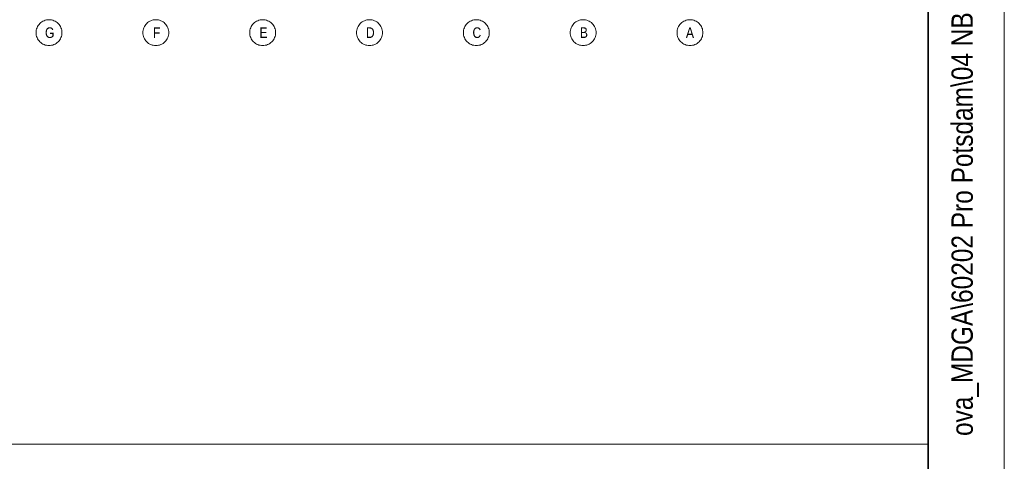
# Model space of a CAD drawing. Extents: x -634 to 300, y 62 to 1102.
# Tile 49 of 125: x 236 to 300, y 210 to 239. Entities that reach past the tile are written whole.
import ezdxf
from ezdxf.lldxf.tags import DXFTag

# ---------------------------------------------------------------- set-up
doc = ezdxf.new("R2010")
doc.units = 0
for name, color, linetype, lineweight in [('iwb_Plankopf Linie', 7, 'Continuous', 13), ('iwb_Plankopf Rahmen', 7, 'Continuous', 35), ('iwb_Plankopf Text', 7, 'Continuous', 18), ('PK_LP_Achsen', 7, 'STRICHPUNKT2', 5)]:
    doc.layers.add(name, color=color, linetype=linetype, lineweight=lineweight)
doc.layers.add('PK_LP_T01', color=1, linetype='Continuous', lineweight=9, true_color=0xff0000)
doc.styles.get("Standard").update_dxf_attribs({"font": 'ARIALN.TTF'})
tags = doc.linetypes.add('STRICHPUNKT2', pattern=[12.7, 6.35, -3.175, 0, -3.175]).pattern_tags.tags
tags[10:11] = [DXFTag(74, 4), DXFTag(75, 0), DXFTag(340, '0'), DXFTag(46, 0.0), DXFTag(50, 0.0), DXFTag(44, 0.0), DXFTag(45, 0.0)]
tags[8:9] = [DXFTag(74, 4), DXFTag(75, 0), DXFTag(340, '0'), DXFTag(46, 0.0), DXFTag(50, 0.0), DXFTag(44, 0.0), DXFTag(45, 0.0)]
tags[6:7] = [DXFTag(74, 4), DXFTag(75, 0), DXFTag(340, '0'), DXFTag(46, 0.0), DXFTag(50, 0.0), DXFTag(44, 0.0), DXFTag(45, 0.0)]
tags[4:5] = [DXFTag(74, 4), DXFTag(75, 0), DXFTag(340, '0'), DXFTag(46, 0.0), DXFTag(50, 0.0), DXFTag(44, 0.0), DXFTag(45, 0.0)]

# ---------------------------------------------------------------- blocks, each defined once
blk = doc.blocks.new('Blockreferenz-A06CPVZRL0')
at = {"layer": 'PK_LP_Achsen', "linetype": 'ByBlock', "ltscale": 0.13}
for p, q in [((237.17, 239.148), (237.242, 239.191)), ((237.242, 239.191), (237.317, 239.227)), ((237.317, 239.227), (237.396, 239.255)), ((237.396, 239.255), (237.477, 239.275)), ((237.477, 239.275), (237.559, 239.287)), ((237.559, 239.287), (237.643, 239.291)), ((237.643, 239.291), (237.726, 239.287)), ((237.726, 239.287), (237.809, 239.275)), ((237.809, 239.275), (237.889, 239.255)), ((237.889, 239.255), (237.968, 239.227)), ((237.968, 239.227), (238.043, 239.191)), ((238.043, 239.191), (238.115, 239.148)), ((244.183, 239.148), (244.255, 239.191)), ((244.255, 239.191), (244.33, 239.227)), ((244.33, 239.227), (244.408, 239.255)), ((244.408, 239.255), (244.489, 239.275)), ((244.489, 239.275), (244.572, 239.287)), ((244.572, 239.287), (244.655, 239.291)), ((244.655, 239.291), (244.739, 239.287)), ((244.739, 239.287), (244.821, 239.275)), ((244.821, 239.275), (244.902, 239.255)), ((244.902, 239.255), (244.98, 239.227)), ((244.98, 239.227), (245.056, 239.191)), ((245.056, 239.191), (245.127, 239.148)), ((251.195, 239.148), (251.267, 239.191)), ((251.267, 239.191), (251.342, 239.227)), ((251.342, 239.227), (251.421, 239.255)), ((251.421, 239.255), (251.502, 239.275)), ((251.502, 239.275), (251.584, 239.287)), ((251.584, 239.287), (251.668, 239.291)), ((251.668, 239.291), (251.751, 239.287)), ((251.751, 239.287), (251.834, 239.275)), ((251.834, 239.275), (251.914, 239.255)), ((251.914, 239.255), (251.993, 239.227)), ((251.993, 239.227), (252.068, 239.191)), ((252.068, 239.191), (252.14, 239.148)), ((258.208, 239.148), (258.28, 239.191)), ((258.28, 239.191), (258.355, 239.227)), ((258.355, 239.227), (258.433, 239.255)), ((258.433, 239.255), (258.514, 239.275)), ((258.514, 239.275), (258.597, 239.287)), ((258.597, 239.287), (258.68, 239.291)), ((258.68, 239.291), (258.764, 239.287)), ((258.764, 239.287), (258.846, 239.275)), ((258.846, 239.275), (258.927, 239.255)), ((258.927, 239.255), (259.005, 239.227)), ((259.005, 239.227), (259.081, 239.191)), ((259.081, 239.191), (259.152, 239.148)), ((265.22, 239.148), (265.292, 239.191)), ((265.292, 239.191), (265.367, 239.227)), ((265.367, 239.227), (265.446, 239.255)), ((265.446, 239.255), (265.527, 239.275)), ((265.527, 239.275), (265.609, 239.287)), ((265.609, 239.287), (265.693, 239.291)), ((265.693, 239.291), (265.776, 239.287)), ((265.776, 239.287), (265.859, 239.275)), ((265.859, 239.275), (265.939, 239.255)), ((265.939, 239.255), (266.018, 239.227)), ((266.018, 239.227), (266.093, 239.191)), ((266.093, 239.191), (266.165, 239.148)), ((272.233, 239.148), (272.305, 239.191)), ((272.305, 239.191), (272.38, 239.227)), ((272.38, 239.227), (272.458, 239.255)), ((272.458, 239.255), (272.539, 239.275)), ((272.539, 239.275), (272.622, 239.287)), ((272.622, 239.287), (272.705, 239.291)), ((272.705, 239.291), (272.789, 239.287)), ((272.789, 239.287), (272.871, 239.275)), ((272.871, 239.275), (272.952, 239.255)), ((272.952, 239.255), (273.03, 239.227)), ((273.03, 239.227), (273.106, 239.191)), ((273.106, 239.191), (273.177, 239.148)), ((279.245, 239.148), (279.317, 239.191)), ((279.317, 239.191), (279.392, 239.227)), ((279.392, 239.227), (279.471, 239.255)), ((279.471, 239.255), (279.552, 239.275)), ((279.552, 239.275), (279.634, 239.287)), ((279.634, 239.287), (279.718, 239.291)), ((279.718, 239.291), (279.801, 239.287)), ((279.801, 239.287), (279.884, 239.275)), ((279.884, 239.275), (279.964, 239.255)), ((279.964, 239.255), (280.043, 239.227)), ((280.043, 239.227), (280.118, 239.191)), ((280.118, 239.191), (280.19, 239.148)), ((236.793, 238.441), (236.797, 238.525)), ((236.797, 238.525), (236.809, 238.607)), ((236.809, 238.607), (236.829, 238.688)), ((236.829, 238.688), (236.857, 238.767)), ((236.857, 238.767), (236.893, 238.842)), ((236.893, 238.842), (236.936, 238.914)), ((236.936, 238.914), (236.986, 238.981)), ((236.986, 238.981), (237.042, 239.042)), ((237.042, 239.042), (237.103, 239.098)), ((237.103, 239.098), (237.17, 239.148)), ((238.115, 239.148), (238.182, 239.098)), ((238.182, 239.098), (238.244, 239.042)), ((238.244, 239.042), (238.3, 238.981)), ((238.3, 238.981), (238.349, 238.914)), ((238.349, 238.914), (238.392, 238.842)), ((238.392, 238.842), (238.428, 238.767)), ((238.428, 238.767), (238.456, 238.688)), ((238.456, 238.688), (238.476, 238.607)), ((238.476, 238.607), (238.489, 238.525)), ((238.489, 238.525), (238.493, 238.441)), ((243.805, 238.441), (243.809, 238.525)), ((243.809, 238.525), (243.822, 238.607)), ((243.822, 238.607), (243.842, 238.688)), ((243.842, 238.688), (243.87, 238.767)), ((243.87, 238.767), (243.906, 238.842)), ((243.906, 238.842), (243.948, 238.914)), ((243.948, 238.914), (243.998, 238.981)), ((243.998, 238.981), (244.054, 239.042)), ((244.054, 239.042), (244.116, 239.098)), ((244.116, 239.098), (244.183, 239.148)), ((245.127, 239.148), (245.194, 239.098)), ((245.194, 239.098), (245.256, 239.042)), ((245.256, 239.042), (245.312, 238.981)), ((245.312, 238.981), (245.362, 238.914)), ((245.362, 238.914), (245.405, 238.842)), ((245.405, 238.842), (245.44, 238.767)), ((245.44, 238.767), (245.469, 238.688)), ((245.469, 238.688), (245.489, 238.607)), ((245.489, 238.607), (245.501, 238.525)), ((245.501, 238.525), (245.505, 238.441)), ((250.818, 238.441), (250.822, 238.525)), ((250.822, 238.525), (250.834, 238.607)), ((250.834, 238.607), (250.854, 238.688)), ((250.854, 238.688), (250.882, 238.767)), ((250.882, 238.767), (250.918, 238.842)), ((250.918, 238.842), (250.961, 238.914)), ((250.961, 238.914), (251.011, 238.981)), ((251.011, 238.981), (251.067, 239.042)), ((251.067, 239.042), (251.128, 239.098)), ((251.128, 239.098), (251.195, 239.148)), ((252.14, 239.148), (252.207, 239.098)), ((252.207, 239.098), (252.269, 239.042)), ((252.269, 239.042), (252.325, 238.981)), ((252.325, 238.981), (252.374, 238.914)), ((252.374, 238.914), (252.417, 238.842)), ((252.417, 238.842), (252.453, 238.767)), ((252.453, 238.767), (252.481, 238.688)), ((252.481, 238.688), (252.501, 238.607)), ((252.501, 238.607), (252.514, 238.525)), ((252.514, 238.525), (252.518, 238.441)), ((257.83, 238.441), (257.834, 238.525)), ((257.834, 238.525), (257.847, 238.607)), ((257.847, 238.607), (257.867, 238.688)), ((257.867, 238.688), (257.895, 238.767)), ((257.895, 238.767), (257.931, 238.842)), ((257.931, 238.842), (257.973, 238.914)), ((257.973, 238.914), (258.023, 238.981)), ((258.023, 238.981), (258.079, 239.042)), ((258.079, 239.042), (258.141, 239.098)), ((258.141, 239.098), (258.208, 239.148)), ((259.152, 239.148), (259.219, 239.098)), ((259.219, 239.098), (259.281, 239.042)), ((259.281, 239.042), (259.337, 238.981)), ((259.337, 238.981), (259.387, 238.914)), ((259.387, 238.914), (259.43, 238.842)), ((259.43, 238.842), (259.465, 238.767)), ((259.465, 238.767), (259.494, 238.688)), ((259.494, 238.688), (259.514, 238.607)), ((259.514, 238.607), (259.526, 238.525)), ((259.526, 238.525), (259.53, 238.441)), ((264.843, 238.441), (264.847, 238.525)), ((264.847, 238.525), (264.859, 238.607)), ((264.859, 238.607), (264.879, 238.688)), ((264.879, 238.688), (264.907, 238.767)), ((264.907, 238.767), (264.943, 238.842)), ((264.943, 238.842), (264.986, 238.914)), ((264.986, 238.914), (265.036, 238.981)), ((265.036, 238.981), (265.092, 239.042)), ((265.092, 239.042), (265.153, 239.098)), ((265.153, 239.098), (265.22, 239.148)), ((266.165, 239.148), (266.232, 239.098)), ((266.232, 239.098), (266.294, 239.042)), ((266.294, 239.042), (266.35, 238.981)), ((266.35, 238.981), (266.399, 238.914)), ((266.399, 238.914), (266.442, 238.842)), ((266.442, 238.842), (266.478, 238.767)), ((266.478, 238.767), (266.506, 238.688)), ((266.506, 238.688), (266.526, 238.607)), ((266.526, 238.607), (266.539, 238.525)), ((266.539, 238.525), (266.543, 238.441)), ((271.855, 238.441), (271.859, 238.525)), ((271.859, 238.525), (271.872, 238.607)), ((271.872, 238.607), (271.892, 238.688)), ((271.892, 238.688), (271.92, 238.767)), ((271.92, 238.767), (271.956, 238.842)), ((271.956, 238.842), (271.998, 238.914)), ((271.998, 238.914), (272.048, 238.981)), ((272.048, 238.981), (272.104, 239.042)), ((272.104, 239.042), (272.166, 239.098)), ((272.166, 239.098), (272.233, 239.148)), ((273.177, 239.148), (273.244, 239.098)), ((273.244, 239.098), (273.306, 239.042)), ((273.306, 239.042), (273.362, 238.981)), ((273.362, 238.981), (273.412, 238.914)), ((273.412, 238.914), (273.455, 238.842)), ((273.455, 238.842), (273.49, 238.767)), ((273.49, 238.767), (273.519, 238.688)), ((273.519, 238.688), (273.539, 238.607)), ((273.539, 238.607), (273.551, 238.525)), ((273.551, 238.525), (273.555, 238.441)), ((278.868, 238.441), (278.872, 238.525)), ((278.872, 238.525), (278.884, 238.607)), ((278.884, 238.607), (278.904, 238.688)), ((278.904, 238.688), (278.932, 238.767)), ((278.932, 238.767), (278.968, 238.842)), ((278.968, 238.842), (279.011, 238.914)), ((279.011, 238.914), (279.061, 238.981)), ((279.061, 238.981), (279.117, 239.042)), ((279.117, 239.042), (279.178, 239.098)), ((279.178, 239.098), (279.245, 239.148)), ((280.19, 239.148), (280.257, 239.098)), ((280.257, 239.098), (280.319, 239.042)), ((280.319, 239.042), (280.375, 238.981)), ((280.375, 238.981), (280.424, 238.914)), ((280.424, 238.914), (280.467, 238.842)), ((280.467, 238.842), (280.503, 238.767)), ((280.503, 238.767), (280.531, 238.688)), ((280.531, 238.688), (280.551, 238.607)), ((280.551, 238.607), (280.564, 238.525)), ((280.564, 238.525), (280.568, 238.441)), ((236.797, 238.358), (236.793, 238.441)), ((236.809, 238.275), (236.797, 238.358)), ((236.829, 238.195), (236.809, 238.275)), ((236.857, 238.116), (236.829, 238.195)), ((236.893, 238.041), (236.857, 238.116)), ((236.936, 237.969), (236.893, 238.041)), ((236.986, 237.902), (236.936, 237.969)), ((237.042, 237.84), (236.986, 237.902)), ((238.3, 237.902), (238.244, 237.84)), ((238.349, 237.969), (238.3, 237.902)), ((238.392, 238.041), (238.349, 237.969)), ((238.428, 238.116), (238.392, 238.041)), ((238.456, 238.195), (238.428, 238.116)), ((238.476, 238.275), (238.456, 238.195)), ((238.489, 238.358), (238.476, 238.275)), ((238.493, 238.441), (238.489, 238.358)), ((243.809, 238.358), (243.805, 238.441)), ((243.822, 238.275), (243.809, 238.358)), ((243.842, 238.195), (243.822, 238.275)), ((243.87, 238.116), (243.842, 238.195)), ((243.906, 238.041), (243.87, 238.116)), ((243.948, 237.969), (243.906, 238.041)), ((243.998, 237.902), (243.948, 237.969)), ((244.054, 237.84), (243.998, 237.902)), ((245.312, 237.902), (245.256, 237.84)), ((245.362, 237.969), (245.312, 237.902)), ((245.405, 238.041), (245.362, 237.969)), ((245.44, 238.116), (245.405, 238.041)), ((245.469, 238.195), (245.44, 238.116)), ((245.489, 238.275), (245.469, 238.195)), ((245.501, 238.358), (245.489, 238.275)), ((245.505, 238.441), (245.501, 238.358)), ((250.822, 238.358), (250.818, 238.441)), ((250.834, 238.275), (250.822, 238.358)), ((250.854, 238.195), (250.834, 238.275)), ((250.882, 238.116), (250.854, 238.195)), ((250.918, 238.041), (250.882, 238.116)), ((250.961, 237.969), (250.918, 238.041)), ((251.011, 237.902), (250.961, 237.969)), ((251.067, 237.84), (251.011, 237.902)), ((252.325, 237.902), (252.269, 237.84)), ((252.374, 237.969), (252.325, 237.902)), ((252.417, 238.041), (252.374, 237.969)), ((252.453, 238.116), (252.417, 238.041)), ((252.481, 238.195), (252.453, 238.116)), ((252.501, 238.275), (252.481, 238.195)), ((252.514, 238.358), (252.501, 238.275)), ((252.518, 238.441), (252.514, 238.358)), ((257.834, 238.358), (257.83, 238.441)), ((257.847, 238.275), (257.834, 238.358)), ((257.867, 238.195), (257.847, 238.275)), ((257.895, 238.116), (257.867, 238.195)), ((257.931, 238.041), (257.895, 238.116)), ((257.973, 237.969), (257.931, 238.041)), ((258.023, 237.902), (257.973, 237.969)), ((258.079, 237.84), (258.023, 237.902)), ((259.337, 237.902), (259.281, 237.84)), ((259.387, 237.969), (259.337, 237.902)), ((259.43, 238.041), (259.387, 237.969)), ((259.465, 238.116), (259.43, 238.041)), ((259.494, 238.195), (259.465, 238.116)), ((259.514, 238.275), (259.494, 238.195)), ((259.526, 238.358), (259.514, 238.275)), ((259.53, 238.441), (259.526, 238.358)), ((264.847, 238.358), (264.843, 238.441)), ((264.859, 238.275), (264.847, 238.358)), ((264.879, 238.195), (264.859, 238.275)), ((264.907, 238.116), (264.879, 238.195)), ((264.943, 238.041), (264.907, 238.116)), ((264.986, 237.969), (264.943, 238.041)), ((265.036, 237.902), (264.986, 237.969)), ((265.092, 237.84), (265.036, 237.902)), ((266.35, 237.902), (266.294, 237.84)), ((266.399, 237.969), (266.35, 237.902)), ((266.442, 238.041), (266.399, 237.969)), ((266.478, 238.116), (266.442, 238.041)), ((266.506, 238.195), (266.478, 238.116)), ((266.526, 238.275), (266.506, 238.195)), ((266.539, 238.358), (266.526, 238.275)), ((266.543, 238.441), (266.539, 238.358)), ((271.859, 238.358), (271.855, 238.441)), ((271.872, 238.275), (271.859, 238.358)), ((271.892, 238.195), (271.872, 238.275)), ((271.92, 238.116), (271.892, 238.195)), ((271.956, 238.041), (271.92, 238.116)), ((271.998, 237.969), (271.956, 238.041)), ((272.048, 237.902), (271.998, 237.969)), ((272.104, 237.84), (272.048, 237.902)), ((273.362, 237.902), (273.306, 237.84)), ((273.412, 237.969), (273.362, 237.902)), ((273.455, 238.041), (273.412, 237.969)), ((273.49, 238.116), (273.455, 238.041)), ((273.519, 238.195), (273.49, 238.116)), ((273.539, 238.275), (273.519, 238.195)), ((273.551, 238.358), (273.539, 238.275)), ((273.555, 238.441), (273.551, 238.358)), ((278.872, 238.358), (278.868, 238.441)), ((278.884, 238.275), (278.872, 238.358)), ((278.904, 238.195), (278.884, 238.275)), ((278.932, 238.116), (278.904, 238.195)), ((278.968, 238.041), (278.932, 238.116)), ((279.011, 237.969), (278.968, 238.041)), ((279.061, 237.902), (279.011, 237.969)), ((279.117, 237.84), (279.061, 237.902)), ((280.375, 237.902), (280.319, 237.84)), ((280.424, 237.969), (280.375, 237.902)), ((280.467, 238.041), (280.424, 237.969)), ((280.503, 238.116), (280.467, 238.041)), ((280.531, 238.195), (280.503, 238.116)), ((280.551, 238.275), (280.531, 238.195)), ((280.564, 238.358), (280.551, 238.275)), ((280.568, 238.441), (280.564, 238.358)), ((237.103, 237.784), (237.042, 237.84)), ((237.17, 237.735), (237.103, 237.784)), ((237.242, 237.692), (237.17, 237.735)), ((237.317, 237.656), (237.242, 237.692)), ((237.396, 237.628), (237.317, 237.656)), ((237.477, 237.608), (237.396, 237.628)), ((237.559, 237.595), (237.477, 237.608)), ((237.643, 237.591), (237.559, 237.595)), ((237.726, 237.595), (237.643, 237.591)), ((237.809, 237.608), (237.726, 237.595)), ((237.889, 237.628), (237.809, 237.608)), ((237.968, 237.656), (237.889, 237.628)), ((238.043, 237.692), (237.968, 237.656)), ((238.115, 237.735), (238.043, 237.692)), ((238.182, 237.784), (238.115, 237.735)), ((238.244, 237.84), (238.182, 237.784)), ((244.116, 237.784), (244.054, 237.84)), ((244.183, 237.735), (244.116, 237.784)), ((244.255, 237.692), (244.183, 237.735)), ((244.33, 237.656), (244.255, 237.692)), ((244.408, 237.628), (244.33, 237.656)), ((244.489, 237.608), (244.408, 237.628)), ((244.572, 237.595), (244.489, 237.608)), ((244.655, 237.591), (244.572, 237.595)), ((244.739, 237.595), (244.655, 237.591)), ((244.821, 237.608), (244.739, 237.595)), ((244.902, 237.628), (244.821, 237.608)), ((244.98, 237.656), (244.902, 237.628)), ((245.056, 237.692), (244.98, 237.656)), ((245.127, 237.735), (245.056, 237.692)), ((245.194, 237.784), (245.127, 237.735)), ((245.256, 237.84), (245.194, 237.784)), ((251.128, 237.784), (251.067, 237.84)), ((251.195, 237.735), (251.128, 237.784)), ((251.267, 237.692), (251.195, 237.735)), ((251.342, 237.656), (251.267, 237.692)), ((251.421, 237.628), (251.342, 237.656)), ((251.502, 237.608), (251.421, 237.628)), ((251.584, 237.595), (251.502, 237.608)), ((251.668, 237.591), (251.584, 237.595)), ((251.751, 237.595), (251.668, 237.591)), ((251.834, 237.608), (251.751, 237.595)), ((251.914, 237.628), (251.834, 237.608)), ((251.993, 237.656), (251.914, 237.628)), ((252.068, 237.692), (251.993, 237.656)), ((252.14, 237.735), (252.068, 237.692)), ((252.207, 237.784), (252.14, 237.735)), ((252.269, 237.84), (252.207, 237.784)), ((258.141, 237.784), (258.079, 237.84)), ((258.208, 237.735), (258.141, 237.784)), ((258.28, 237.692), (258.208, 237.735)), ((258.355, 237.656), (258.28, 237.692)), ((258.433, 237.628), (258.355, 237.656)), ((258.514, 237.608), (258.433, 237.628)), ((258.597, 237.595), (258.514, 237.608)), ((258.68, 237.591), (258.597, 237.595)), ((258.764, 237.595), (258.68, 237.591)), ((258.846, 237.608), (258.764, 237.595)), ((258.927, 237.628), (258.846, 237.608)), ((259.005, 237.656), (258.927, 237.628)), ((259.081, 237.692), (259.005, 237.656)), ((259.152, 237.735), (259.081, 237.692)), ((259.219, 237.784), (259.152, 237.735)), ((259.281, 237.84), (259.219, 237.784)), ((265.153, 237.784), (265.092, 237.84)), ((265.22, 237.735), (265.153, 237.784)), ((265.292, 237.692), (265.22, 237.735)), ((265.367, 237.656), (265.292, 237.692)), ((265.446, 237.628), (265.367, 237.656)), ((265.527, 237.608), (265.446, 237.628)), ((265.609, 237.595), (265.527, 237.608)), ((265.693, 237.591), (265.609, 237.595)), ((265.776, 237.595), (265.693, 237.591)), ((265.859, 237.608), (265.776, 237.595)), ((265.939, 237.628), (265.859, 237.608)), ((266.018, 237.656), (265.939, 237.628)), ((266.093, 237.692), (266.018, 237.656)), ((266.165, 237.735), (266.093, 237.692)), ((266.232, 237.784), (266.165, 237.735)), ((266.294, 237.84), (266.232, 237.784)), ((272.166, 237.784), (272.104, 237.84)), ((272.233, 237.735), (272.166, 237.784)), ((272.305, 237.692), (272.233, 237.735)), ((272.38, 237.656), (272.305, 237.692)), ((272.458, 237.628), (272.38, 237.656)), ((272.539, 237.608), (272.458, 237.628)), ((272.622, 237.595), (272.539, 237.608)), ((272.705, 237.591), (272.622, 237.595)), ((272.789, 237.595), (272.705, 237.591)), ((272.871, 237.608), (272.789, 237.595)), ((272.952, 237.628), (272.871, 237.608)), ((273.03, 237.656), (272.952, 237.628)), ((273.106, 237.692), (273.03, 237.656)), ((273.177, 237.735), (273.106, 237.692)), ((273.244, 237.784), (273.177, 237.735)), ((273.306, 237.84), (273.244, 237.784)), ((279.178, 237.784), (279.117, 237.84)), ((279.245, 237.735), (279.178, 237.784)), ((279.317, 237.692), (279.245, 237.735)), ((279.392, 237.656), (279.317, 237.692)), ((279.471, 237.628), (279.392, 237.656)), ((279.552, 237.608), (279.471, 237.628)), ((279.634, 237.595), (279.552, 237.608)), ((279.718, 237.591), (279.634, 237.595)), ((279.801, 237.595), (279.718, 237.591)), ((279.884, 237.608), (279.801, 237.595)), ((279.964, 237.628), (279.884, 237.608)), ((280.043, 237.656), (279.964, 237.628)), ((280.118, 237.692), (280.043, 237.656)), ((280.19, 237.735), (280.118, 237.692)), ((280.257, 237.784), (280.19, 237.735)), ((280.319, 237.84), (280.257, 237.784))]:
    blk.add_line(p, q, dxfattribs=at)
at = {"layer": 'PK_LP_Achsen', "linetype": 'ByBlock', "ltscale": 0.13, "char_height": 0.69538, "attachment_point": 1}
for s, insert in [('{\\fArial Narrow;G}', (237.379, 238.789)), ('{\\fArial Narrow;F}', (244.463, 238.789)), ('{\\fArial Narrow;E}', (251.455, 238.789)), ('{\\fArial Narrow;D}', (258.445, 238.789)), ('{\\fArial Narrow;C}', (265.441, 238.789)), ('{\\fArial Narrow;B}', (272.49, 238.789)), ('{\\fArial Narrow;A}', (279.451, 238.789))]:
    blk.add_mtext(s, dxfattribs=dict(at, insert=insert))

msp = doc.modelspace()

# ---------------------------------------------------------------- linework, layer by layer
at = {"layer": 'iwb_Plankopf Linie', "ltscale": 0.13}
for p, q in [((295.353, 67.433), (295.353, 359.433)), ((115.353, 211.433), (295.353, 211.433))]:
    msp.add_line(p, q, dxfattribs=at)
at = {"layer": 'iwb_Plankopf Rahmen', "ltscale": 0.35}
msp.add_line((295.353, 359.433), (295.353, 67.433), dxfattribs=at)
at = {"layer": 'iwb_Plankopf Rahmen', "color": 8, "lineweight": 13, "ltscale": 0.13, "true_color": 0x808080}
msp.add_lwpolyline([(300.353, 62.433), (-619.647, 62.433), (-619.647, 1102.433), (300.353, 1102.433), (300.353, 62.433)], close=True, dxfattribs=at)
at = {"layer": 'iwb_Plankopf Rahmen', "ltscale": 0.35}
msp.add_lwpolyline([(-599.647, 67.433), (-599.647, 1097.433), (295.353, 1097.433), (295.353, 67.433), (-599.647, 67.433)], close=True, dxfattribs=at)

# ---------------------------------------------------------------- block references
at = {"layer": 'PK_LP_T01', "ltscale": 0.13}
msp.add_blockref('Blockreferenz-A06CPVZRL0', (0, 0), dxfattribs=at)

# ---------------------------------------------------------------- texts
at = {"layer": 'iwb_Plankopf Text', "ltscale": 0.18, "insert": (296.886, 74.512), "char_height": 1.4, "attachment_point": 1, "rotation": 90, "line_spacing_factor": 1.002}
msp.add_mtext('{\\fArial Narrow;\\\\srvnovamd01\\Nova_MD\\TGA\\60202 Pro Potsdam\\04 NB GES Krampnitz\\09 NOVA\\60202-04_AP_NB GES Krampnitz\\TGA\\Elektro\\ELT_Grundrisse\\E_2OG_BEL-Terrassen.n4m009KRA_BEL_5_GR_02_001_P_A}', dxfattribs=at)

doc.saveas('drawing.dxf')
